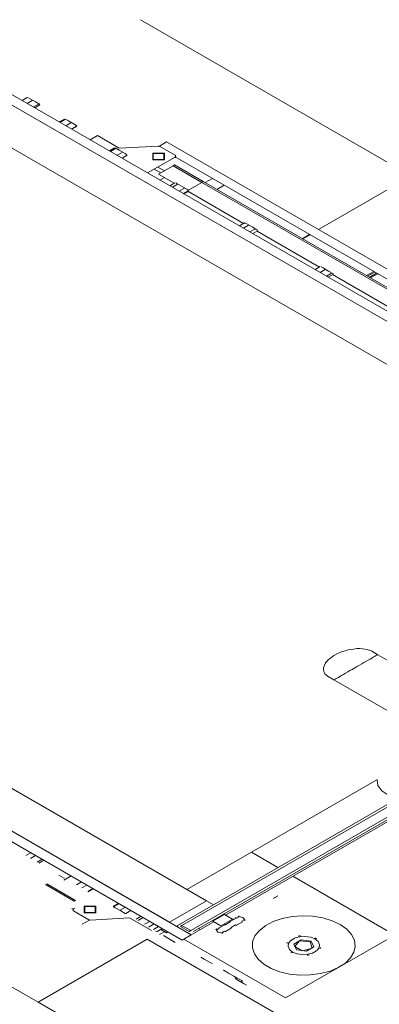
# Model space of a CAD drawing. Header units: millimetres. Extents: x -15 to 153, y -141 to 37.
# Tile 8 of 98: x -0.17 to 1.54, y -100.99 to -96.3. Entities that reach past the tile are written whole.
import ezdxf

# ---------------------------------------------------------------- set-up
doc = ezdxf.new("R2010")
doc.units = ezdxf.units.MM
doc.header["$MEASUREMENT"] = 0
doc.layers.get('0').update_dxf_attribs({"color": 5, "lineweight": 20})
doc.layers.add('AQ-Textos tubo', color=7, linetype='Continuous', lineweight=20)
doc.styles.add('Arial', font='arial.ttf')

msp = doc.modelspace()

# ---------------------------------------------------------------- linework, layer by layer
for p, q in [((5.3747, -99.1727), (0.4057, -96.3037)), ((-3.9963, -98.7227), (-0.0813, -100.9827)), ((0.4377, -100.6827), (-0.0813, -100.9827)), ((-0.0813, -100.9827), (0.4377, -100.6827)), ((-0.0813, -100.9827), (0.4377, -100.6827)), ((1.2527, -101.1527), (0.4377, -100.6827)), ((0.4377, -100.6827), (1.5987, -101.3527)), ((0.7327, -101.4527), (-0.0813, -100.9827))]:
    msp.add_line(p, q)
at = {"linetype": 'Continuous'}
for p, q in [((-0.3413, -96.6327), (3.5387, -98.8727)), ((3.6427, -98.9327), (-0.2523, -96.6837)), ((3.6857, -98.9077), (-0.2093, -96.6587)), ((-0.1573, -96.6887), (-0.1333, -96.6747)), ((-0.1303, -96.6747), (-0.1193, -96.6807)), ((-0.1193, -96.6807), (-0.0933, -96.6957)), ((-0.1333, -96.7027), (-0.1093, -96.6887)), ((-0.1043, -96.7197), (-0.0793, -96.7057)), ((-0.0973, -96.7237), (-0.0723, -96.7097)), ((-0.0933, -96.6957), (-0.0743, -96.7067)), ((-0.0723, -96.7077), (-0.0743, -96.7067)), ((-0.5183, -96.7347), (3.3617, -98.9747)), ((0.0187, -96.7907), (0.0437, -96.7767)), ((0.0227, -96.7927), (0.0467, -96.7787)), ((0.0437, -96.7767), (0.0467, -96.7787)), ((0.0487, -96.7777), (0.0627, -96.7857)), ((0.0507, -96.8087), (0.0747, -96.7947)), ((0.0627, -96.7857), (0.0897, -96.8017)), ((0.0777, -96.8247), (0.1017, -96.8107)), ((0.0777, -96.8247), (0.1017, -96.8107)), ((0.0797, -96.8257), (0.1037, -96.8117)), ((0.0897, -96.8017), (0.1037, -96.8097)), ((0.2007, -96.8557), (0.1667, -96.8757)), ((0.2007, -96.8557), (0.3047, -96.9157)), ((0.2577, -96.9287), (0.2827, -96.9147)), ((0.2637, -96.9317), (0.2877, -96.9177)), ((0.2857, -96.9147), (0.3047, -96.9257)), ((0.3047, -96.9157), (0.4917, -96.9057)), ((0.4957, -96.9057), (0.5297, -96.8857)), ((0.4987, -96.9077), (0.5717, -96.9497)), ((0.5297, -96.8857), (3.1387, -98.3917)), ((1.9797, -96.8827), (1.2527, -97.3027)), ((0.2947, -96.9497), (0.3187, -96.9357)), ((0.3047, -96.9257), (0.3327, -96.9417)), ((0.3187, -96.9637), (0.3427, -96.9497)), ((0.3327, -96.9417), (0.3407, -96.9467)), ((0.5717, -96.9577), (0.4397, -97.0337)), ((0.5787, -96.9617), (3.0967, -98.4157)), ((0.5197, -97.0237), (0.4887, -97.0057)), ((0.4917, -97.0397), (0.5607, -96.9997)), ((0.5607, -96.9997), (0.5677, -96.9957)), ((0.6977, -97.0787), (0.5607, -96.9997)), ((0.6977, -97.0787), (0.5607, -96.9997)), ((0.7047, -97.0747), (0.5677, -96.9957)), ((0.5027, -97.0337), (0.4707, -97.0157)), ((0.5667, -97.0827), (0.4917, -97.0397)), ((0.5197, -97.0557), (0.4987, -97.0677)), ((0.7487, -97.0597), (0.7137, -97.0797)), ((0.5457, -97.0947), (0.5697, -97.0807)), ((0.5577, -97.1017), (0.5817, -97.0877)), ((0.5767, -97.0827), (0.5737, -97.0807)), ((0.5767, -97.0827), (0.5787, -97.0837)), ((0.5787, -97.0837), (0.6007, -97.0967)), ((0.5907, -97.1207), (0.6147, -97.1067)), ((0.6007, -97.0967), (0.6257, -97.1107)), ((0.6337, -97.1157), (0.6977, -97.0787)), ((0.6977, -97.0787), (0.7047, -97.0747)), ((2.8477, -98.3197), (0.6977, -97.0787)), ((2.8477, -98.3197), (0.6977, -97.0787)), ((2.8547, -98.3157), (0.7047, -97.0747)), ((0.7687, -97.1117), (0.8037, -97.0917)), ((0.6097, -97.1317), (0.6337, -97.1177)), ((0.6337, -97.1217), (0.6127, -97.1337)), ((0.6257, -97.1107), (0.6317, -97.1147)), ((0.8967, -97.2737), (0.6307, -97.1197)), ((0.6337, -97.1157), (0.6317, -97.1147)), ((0.8767, -97.2857), (0.9007, -97.2717)), ((0.8957, -97.2967), (0.9197, -97.2827)), ((0.9027, -97.2727), (0.9007, -97.2717)), ((0.9077, -97.2737), (0.9027, -97.2727)), ((0.9077, -97.2737), (0.9127, -97.2767)), ((0.9127, -97.2767), (0.9367, -97.2907)), ((0.9367, -97.2907), (0.9597, -97.3037)), ((0.9267, -97.3147), (0.9507, -97.3007)), ((0.9407, -97.3227), (0.9647, -97.3087)), ((0.9597, -97.3037), (0.9627, -97.3057)), ((1.2577, -97.4817), (0.9617, -97.3107)), ((0.9647, -97.3087), (0.9627, -97.3057)), ((1.2107, -97.3267), (1.1757, -97.3467)), ((1.1777, -97.3477), (1.2127, -97.3277)), ((1.2367, -97.4937), (1.2607, -97.4797)), ((1.2657, -97.4807), (1.2747, -97.4857)), ((1.2607, -97.5077), (1.2847, -97.4937)), ((1.2747, -97.4857), (1.3007, -97.5007)), ((1.2907, -97.5247), (1.3147, -97.5107)), ((1.2987, -97.5297), (1.3237, -97.5157)), ((1.3007, -97.5007), (1.3217, -97.5127)), ((1.6347, -97.6997), (1.3197, -97.5177)), ((1.3237, -97.5137), (1.3217, -97.5127)), ((1.4807, -97.5227), (1.5157, -97.5027)), ((1.4857, -97.5257), (1.5207, -97.5057)), ((1.4947, -97.5307), (1.5297, -97.5107)), ((1.4997, -97.5337), (1.5347, -97.5137)), ((-3.1593, -98.2597), (0.7207, -100.4997)), ((-3.3363, -98.3617), (0.5437, -100.6017)), ((0.6477, -100.6617), (-3.2473, -98.4127)), ((0.6047, -100.6867), (-3.2903, -98.4377)), ((3.5667, -98.9067), (0.6027, -100.6177)), ((3.6077, -98.9307), (0.6447, -100.6417)), ((3.6147, -98.9387), (0.6577, -100.6457)), ((3.3947, -98.9937), (0.7537, -100.5187)), ((3.4797, -99.0267), (0.8107, -100.5677)), ((1.5347, -99.3277), (1.5067, -99.3117)), ((1.8017, -99.4817), (1.5347, -99.3277)), ((1.2987, -99.4317), (1.3267, -99.4477)), ((1.3267, -99.4477), (1.5937, -99.6017)), ((0.6267, -100.4457), (1.5307, -99.9237)), ((-0.1163, -100.2707), (-0.1403, -100.2847)), ((-0.0933, -100.2837), (-0.1173, -100.2977)), ((0.9337, -100.2687), (1.0597, -100.3417)), ((-0.0623, -100.3017), (-0.0863, -100.3157)), ((-0.0533, -100.3067), (-0.0783, -100.3207)), ((0.0397, -100.3907), (0.0177, -100.3777)), ((0.0437, -100.3927), (0.0397, -100.3907)), ((0.0417, -100.4017), (0.0757, -100.3817)), ((1.1307, -100.3827), (1.6157, -100.6627)), ((-0.0463, -100.4227), (0.0897, -100.5017)), ((-0.0403, -100.4187), (0.0967, -100.4977)), ((-0.0403, -100.4187), (0.0967, -100.4977)), ((0.1247, -100.4097), (0.1007, -100.4237)), ((0.1507, -100.4247), (0.1267, -100.4387)), ((0.1797, -100.4417), (0.1557, -100.4557)), ((0.1817, -100.4427), (0.1577, -100.4567)), ((0.0967, -100.4977), (0.0897, -100.5017)), ((0.3017, -100.5117), (0.2767, -100.5257)), ((0.2857, -100.5327), (0.2767, -100.5277)), ((0.3047, -100.5137), (0.2807, -100.5277)), ((0.3347, -100.5307), (0.3097, -100.5447)), ((0.5437, -100.6017), (0.7207, -100.4997)), ((0.5767, -100.6207), (0.7537, -100.5187)), ((0.7537, -100.5187), (0.7207, -100.4997)), ((0.1597, -100.5897), (0.0867, -100.5477)), ((0.3117, -100.5477), (0.2857, -100.5327)), ((0.3327, -100.5597), (0.3117, -100.5477)), ((0.3327, -100.5597), (0.3347, -100.5607)), ((0.3607, -100.5457), (0.3357, -100.5597)), ((0.4087, -100.5737), (0.3847, -100.5877)), ((0.7497, -100.5967), (0.8057, -100.5647)), ((0.8437, -100.5867), (0.8057, -100.5647)), ((0.8647, -100.5827), (0.8747, -100.5767)), ((0.8697, -100.5757), (0.8717, -100.5747)), ((0.8727, -100.5757), (0.8747, -100.5747)), ((0.1627, -100.5917), (0.1277, -100.6117)), ((0.3537, -100.5817), (0.1667, -100.5917)), ((0.4577, -100.6417), (0.3537, -100.5817)), ((0.4187, -100.5797), (0.3947, -100.5937)), ((0.4507, -100.5977), (0.4257, -100.6117)), ((0.4437, -100.6237), (0.4467, -100.6237)), ((0.4707, -100.6097), (0.4467, -100.6237)), ((0.4917, -100.6217), (0.4677, -100.6357)), ((0.5437, -100.6017), (0.5767, -100.6207)), ((0.5787, -100.6217), (0.5837, -100.6187)), ((0.5837, -100.6187), (0.5817, -100.6177)), ((0.5957, -100.6097), (0.5977, -100.6107)), ((0.6027, -100.6177), (0.5957, -100.6217)), ((0.6377, -100.6457), (0.5957, -100.6217)), ((0.6447, -100.6417), (0.6027, -100.6177)), ((0.6447, -100.6417), (0.6027, -100.6177)), ((0.7547, -100.5997), (0.6907, -100.6367)), ((0.7497, -100.5967), (0.7877, -100.6187)), ((0.7807, -100.6287), (0.8067, -100.6137)), ((0.7877, -100.6187), (0.8437, -100.5867)), ((0.8127, -100.6127), (0.8327, -100.6007)), ((0.8327, -100.5987), (0.8607, -100.5827)), ((0.8577, -100.6147), (0.8367, -100.6267)), ((0.8907, -100.5997), (0.8627, -100.6157)), ((0.8987, -100.5907), (0.8887, -100.5967)), ((0.9037, -100.5917), (0.9027, -100.5927)), ((0.4777, -100.6437), (0.4847, -100.6457)), ((0.5097, -100.6317), (0.4847, -100.6457)), ((0.5217, -100.6467), (0.4967, -100.6607)), ((0.5297, -100.6517), (0.5027, -100.6357)), ((0.5287, -100.6727), (0.5157, -100.6657)), ((0.5557, -100.6887), (0.5287, -100.6727)), ((0.5297, -100.6517), (0.5367, -100.6477)), ((0.6047, -100.6867), (0.6477, -100.6617)), ((0.6377, -100.6457), (0.6447, -100.6417)), ((0.6907, -100.6367), (0.6477, -100.6617)), ((0.6907, -100.6367), (0.6827, -100.6317)), ((0.7677, -100.6347), (0.7657, -100.6357)), ((0.7657, -100.6377), (0.7677, -100.6367)), ((0.7687, -100.6377), (0.7807, -100.6307)), ((0.8057, -100.6447), (0.7937, -100.6517)), ((0.7967, -100.6537), (0.7947, -100.6547)), ((0.7967, -100.6537), (0.7997, -100.6517)), ((0.8367, -100.6307), (0.8107, -100.6457)), ((1.0967, -100.9627), (1.6157, -100.6627)), ((1.2157, -100.6737), (1.1877, -100.6697)), ((0.5717, -100.6977), (0.5557, -100.6887)), ((0.6117, -100.6827), (1.0967, -100.9627)), ((1.1087, -100.7157), (1.1157, -100.7317)), ((1.1397, -100.6777), (1.1207, -100.6887)), ((1.2577, -100.7097), (1.2507, -100.6937)), ((1.1497, -100.7517), (1.1777, -100.7557)), ((1.2247, -100.7487), (1.2437, -100.7377)), ((0.7097, -100.7777), (0.6927, -100.7677)), ((0.7377, -100.7937), (0.7097, -100.7777)), ((0.7377, -100.7937), (0.7487, -100.7997)), ((0.7997, -100.8297), (0.8017, -100.8307)), ((0.8037, -100.8317), (0.8017, -100.8307)), ((0.8247, -100.8437), (0.8037, -100.8317)), ((0.8507, -100.8587), (0.8247, -100.8437)), ((0.8577, -100.8627), (0.8507, -100.8587)), ((0.8697, -100.8777), (0.8557, -100.8697)), ((0.8577, -100.8627), (0.8587, -100.8637)), ((0.8657, -100.8677), (0.8577, -100.8627)), ((0.8627, -100.8657), (0.8577, -100.8687)), ((0.8657, -100.8677), (0.8587, -100.8637)), ((0.8907, -100.8817), (0.8657, -100.8677)), ((0.8967, -100.8937), (0.8697, -100.8777)), ((0.8907, -100.8817), (0.8847, -100.8847)), ((0.8937, -100.8837), (0.8907, -100.8817)), ((0.9107, -100.9017), (0.8967, -100.8937))]:
    msp.add_line(p, q, dxfattribs=at)
for points in [[(0.4987, -96.9077), (0.4957, -96.9067), (0.4907, -96.9057)], [(0.5197, -96.9397), (0.4647, -96.9397), (0.4647, -96.9717), (0.5197, -96.9717), (0.5197, -96.9397)], [(0.5167, -96.9417), (0.4667, -96.9417), (0.4667, -96.9697), (0.5167, -96.9697), (0.5167, -96.9417)], [(0.5787, -96.9617), (0.5717, -96.9597), (0.5647, -96.9617)], [(0.5717, -96.9577), (0.5747, -96.9537), (0.5717, -96.9497)], [(1.5067, -99.3117), (1.5037, -99.3097), (1.4947, -99.3067), (1.4847, -99.3027), (1.4737, -99.3007), (1.4617, -99.2997), (1.4497, -99.2987), (1.4357, -99.2987), (1.4217, -99.3007), (1.4077, -99.3027), (1.3947, -99.3047), (1.3807, -99.3087), (1.3667, -99.3127), (1.3547, -99.3177), (1.3407, -99.3237), (1.3297, -99.3297)], [(1.3297, -99.3297), (1.3197, -99.3357), (1.3097, -99.3437), (1.3007, -99.3507), (1.2937, -99.3587), (1.2867, -99.3667), (1.2837, -99.3747), (1.2797, -99.3827), (1.2767, -99.3907), (1.2767, -99.3987), (1.2787, -99.4057), (1.2797, -99.4127), (1.2837, -99.4187), (1.2907, -99.4247), (1.2957, -99.4297), (1.2987, -99.4317)], [(1.3267, -99.4477), (1.3267, -99.4477), (1.3287, -99.4467), (1.3317, -99.4447), (1.3367, -99.4417), (1.3427, -99.4387), (1.3477, -99.4357), (1.3547, -99.4317), (1.3627, -99.4267), (1.3717, -99.4217), (1.3817, -99.4157), (1.3927, -99.4097), (1.4027, -99.4037), (1.4137, -99.3977), (1.4257, -99.3907), (1.4357, -99.3847), (1.4477, -99.3777), (1.4587, -99.3717), (1.4687, -99.3657), (1.4787, -99.3597), (1.4897, -99.3537), (1.4987, -99.3487), (1.5067, -99.3437), (1.5137, -99.3397), (1.5187, -99.3367), (1.5237, -99.3337), (1.5297, -99.3307), (1.5327, -99.3287), (1.5347, -99.3277), (1.5347, -99.3277)], [(1.5327, -99.9227), (1.5357, -99.9507), (1.5547, -99.9767), (1.5877, -99.9987), (1.6307, -100.0117)], [(1.0587, -100.4767), (1.0367, -100.4887), (1.0587, -100.4767)], [(1.0557, -100.4787), (1.0407, -100.4867), (1.0557, -100.4787)], [(0.1937, -100.5257), (0.1387, -100.5257), (0.1387, -100.5577), (0.1937, -100.5577), (0.1937, -100.5257)], [(0.1907, -100.5277), (0.1417, -100.5277), (0.1417, -100.5557), (0.1907, -100.5557), (0.1907, -100.5277)], [(0.0797, -100.5357), (0.0867, -100.5377), (0.0937, -100.5357)], [(0.0867, -100.5397), (0.0837, -100.5437), (0.0867, -100.5477)], [(0.8057, -100.5647), (0.8017, -100.5637), (0.7987, -100.5647)], [(0.8727, -100.5747), (0.8717, -100.5757), (0.8697, -100.5757)], [(0.8747, -100.5767), (0.8747, -100.5767), (0.8727, -100.5757), (0.8727, -100.5757), (0.8717, -100.5767), (0.8697, -100.5757), (0.8697, -100.5757), (0.8697, -100.5757), (0.8697, -100.5757)], [(0.8747, -100.5737), (0.8727, -100.5737), (0.8717, -100.5747)], [(0.9027, -100.5917), (0.8937, -100.5797), (0.8737, -100.5747)], [(1.3557, -100.6127), (1.3177, -100.5947), (1.2737, -100.5817), (1.2257, -100.5737), (1.1767, -100.5717), (1.1277, -100.5747), (1.0807, -100.5837), (1.0377, -100.5987), (1.0017, -100.6177), (0.9717, -100.6407), (0.9507, -100.6667), (0.9397, -100.6947), (0.9387, -100.7237), (0.9477, -100.7517), (0.9657, -100.7777), (0.9927, -100.8017), (1.0277, -100.8227), (1.0697, -100.8377), (1.1157, -100.8487), (1.1647, -100.8537), (1.2137, -100.8527), (1.2617, -100.8467), (1.3077, -100.8347), (1.3467, -100.8177), (1.3807, -100.7967), (1.4057, -100.7717), (1.4217, -100.7447), (1.4277, -100.7167), (1.4237, -100.6877), (1.4107, -100.6607), (1.3877, -100.6347), (1.3557, -100.6127)], [(0.1597, -100.5897), (0.1627, -100.5907), (0.1667, -100.5917)], [(0.7497, -100.5927), (0.7487, -100.5947), (0.7497, -100.5967)], [(0.7877, -100.6227), (0.7897, -100.6207), (0.7877, -100.6187)], [(0.8067, -100.6117), (0.8067, -100.6117), (0.8067, -100.6117), (0.8067, -100.6117), (0.8067, -100.6117), (0.8067, -100.6117), (0.8067, -100.6137), (0.8067, -100.6137), (0.8067, -100.6137)], [(0.8067, -100.6117), (0.8067, -100.6117), (0.8067, -100.6117), (0.8067, -100.6117), (0.8087, -100.6127), (0.8087, -100.6127), (0.8087, -100.6127), (0.8107, -100.6137), (0.8127, -100.6127)], [(0.8327, -100.5987), (0.8327, -100.5987), (0.8327, -100.5987), (0.8317, -100.5977), (0.8317, -100.5977), (0.8317, -100.5977), (0.8317, -100.5977), (0.8317, -100.5977), (0.8297, -100.5987)], [(0.8327, -100.6007), (0.8327, -100.6007), (0.8317, -100.5997), (0.8317, -100.5997), (0.8317, -100.5997), (0.8297, -100.5987), (0.8297, -100.5987), (0.8297, -100.5987), (0.8297, -100.5987)], [(0.8437, -100.5867), (0.8467, -100.5877), (0.8507, -100.5867)], [(0.8597, -100.5817), (0.8587, -100.5817), (0.8567, -100.5827)], [(0.8647, -100.5827), (0.8607, -100.5817), (0.8577, -100.5827)], [(0.8607, -100.6167), (0.8607, -100.6167), (0.8607, -100.6167), (0.8607, -100.6167), (0.8607, -100.6167), (0.8587, -100.6157), (0.8587, -100.6157), (0.8587, -100.6157), (0.8577, -100.6147)], [(0.8627, -100.6157), (0.8627, -100.6157), (0.8627, -100.6157), (0.8627, -100.6157), (0.8627, -100.6157), (0.8627, -100.6157), (0.8627, -100.6157), (0.8627, -100.6157), (0.8607, -100.6167)], [(0.8887, -100.6007), (0.8897, -100.5987), (0.8887, -100.5967)], [(0.8887, -100.6007), (0.8897, -100.5997), (0.8897, -100.5997)], [(0.9007, -100.5937), (0.9007, -100.5937), (0.9007, -100.5937), (0.9007, -100.5937), (0.9007, -100.5937), (0.9007, -100.5917), (0.9007, -100.5917), (0.9007, -100.5917), (0.8987, -100.5907)], [(0.9007, -100.5937), (0.9017, -100.5927), (0.9017, -100.5917)], [(0.9027, -100.5927), (0.9037, -100.5917), (0.9037, -100.5907)], [(0.7657, -100.6357), (0.7647, -100.6367), (0.7637, -100.6377)], [(0.7657, -100.6367), (0.7737, -100.6487), (0.7947, -100.6537)], [(0.7687, -100.6337), (0.7677, -100.6347), (0.7677, -100.6347), (0.7677, -100.6347), (0.7687, -100.6357), (0.7687, -100.6357), (0.7687, -100.6357), (0.7707, -100.6367), (0.7687, -100.6377)], [(0.7697, -100.6337), (0.7677, -100.6347), (0.7677, -100.6357)], [(0.7807, -100.6267), (0.7797, -100.6277), (0.7797, -100.6277)], [(0.7807, -100.6267), (0.7797, -100.6287), (0.7807, -100.6307)], [(0.7927, -100.6547), (0.7947, -100.6547), (0.7967, -100.6537)], [(0.7937, -100.6517), (0.7967, -100.6517), (0.7967, -100.6517), (0.7967, -100.6517), (0.7987, -100.6527), (0.7987, -100.6527), (0.7987, -100.6527), (0.7987, -100.6527), (0.7997, -100.6517)], [(0.7967, -100.6527), (0.7987, -100.6517), (0.7997, -100.6517)], [(0.8057, -100.6447), (0.8087, -100.6457), (0.8127, -100.6447)], [(0.8097, -100.6457), (0.8117, -100.6457), (0.8127, -100.6447)], [(0.8367, -100.6267), (0.8367, -100.6287), (0.8367, -100.6287), (0.8367, -100.6287), (0.8387, -100.6297), (0.8387, -100.6297), (0.8387, -100.6297), (0.8387, -100.6297), (0.8387, -100.6297)], [(0.8387, -100.6297), (0.8387, -100.6297), (0.8387, -100.6297), (0.8387, -100.6297), (0.8387, -100.6297), (0.8387, -100.6297), (0.8367, -100.6307), (0.8367, -100.6307), (0.8367, -100.6307)], [(1.1887, -100.6697), (1.1637, -100.6707), (1.1407, -100.6767)], [(1.1667, -100.6667), (1.1617, -100.6667), (1.1567, -100.6677)], [(1.1047, -100.6977), (1.1037, -100.7007), (1.1027, -100.7037)], [(1.1217, -100.6887), (1.1107, -100.7017), (1.1087, -100.7157)], [(1.2177, -100.6927), (1.1707, -100.6857), (1.1357, -100.7057), (1.1487, -100.7327), (1.1957, -100.7397), (1.2307, -100.7197), (1.2177, -100.6927)], [(1.2137, -100.6947), (1.1627, -100.6897), (1.1397, -100.7167), (1.1757, -100.7377), (1.2227, -100.7247), (1.2137, -100.6947)], [(1.2507, -100.6937), (1.2357, -100.6817), (1.2157, -100.6737)], [(1.2447, -100.6817), (1.2407, -100.6787), (1.2377, -100.6767)], [(1.2447, -100.7367), (1.2557, -100.7237), (1.2577, -100.7097)], [(1.1157, -100.7317), (1.1297, -100.7437), (1.1507, -100.7517)], [(1.1217, -100.7437), (1.1247, -100.7467), (1.1287, -100.7477)], [(1.1777, -100.7557), (1.2027, -100.7547), (1.2247, -100.7487)], [(1.1997, -100.7587), (1.2047, -100.7587), (1.2087, -100.7577)], [(1.2607, -100.7277), (1.2627, -100.7247), (1.2637, -100.7217)]]:
    msp.add_lwpolyline(points, dxfattribs=at)

# ---------------------------------------------------------------- texts
at = {"layer": 'AQ-Textos tubo', "insert": (1.9865, -101.3249), "char_height": 0.353, "width": 1.2708, "attachment_point": 8, "rotation": 30.0001, "line_spacing_factor": 0.798, "style": 'Arial'}
msp.add_mtext('ø28', dxfattribs=at)

doc.saveas('drawing.dxf')
